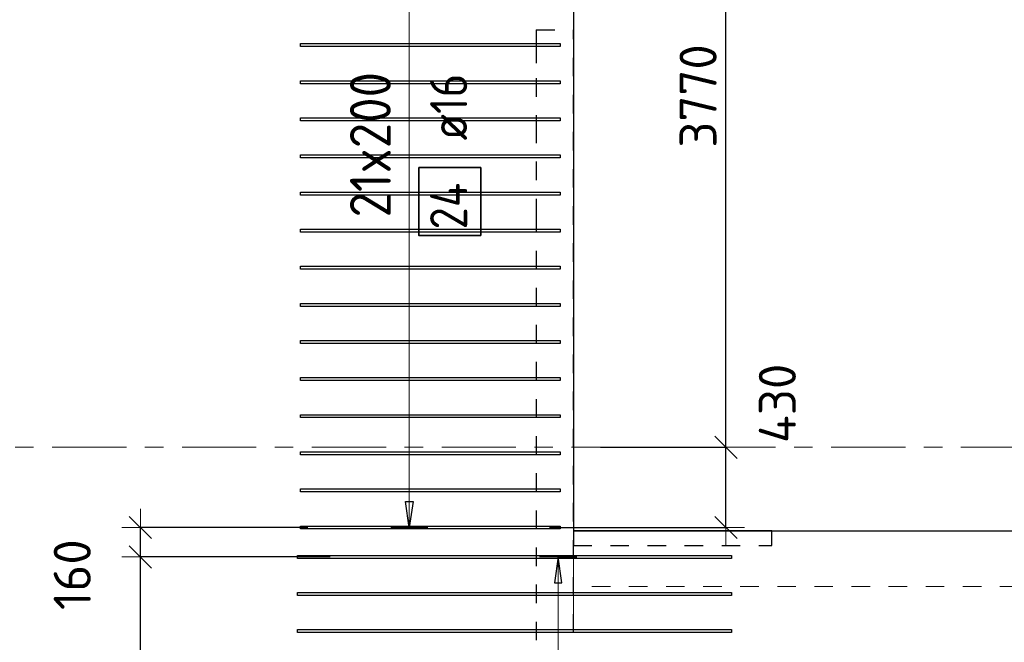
# Model space of a CAD drawing. Header units: metres. Extents: x -38 to 97, y -15 to 21.
# Tile 23 of 256: x 16.09 to 21.4, y 11.75 to 15.1. Entities that reach past the tile are written whole.
import ezdxf

# ---------------------------------------------------------------- set-up
doc = ezdxf.new("R2010")
doc.units = ezdxf.units.M
doc.header["$PDMODE"] = 65
for name, pattern in [('______11', [0.5, 0.4, -0.05, 0, -0.05]), ('______2', [0.0405, 0.03, -0.0105]), ('______3', [0.5, 0.4, -0.1]), ('______5', [1.1, 0.8, -0.1, 0.1, -0.1])]:
    doc.linetypes.add(name, pattern=pattern)
for name, color, linetype, lineweight in [('XR$2$Осевая линия (1)', 7, '______5', 13), ('XR$6$Балка (1)', 7, '______3', 13), ('XR$6$Перекрытие (1)', 7, 'Continuous', 35), ('XR$6$Размерная линия (1)', 7, 'Continuous', 13)]:
    doc.layers.add(name, color=color, linetype=linetype, lineweight=lineweight)
doc.layers.add('XR$6$Арм.стержн.Доп. Арм верхн.зоны Х', color=7, linetype='Continuous', lineweight=35, true_color=0x8c8cff)
doc.layers.add('XR$7$Стена_ бетон несущ.', color=7, linetype='Continuous', lineweight=70, true_color=0xb4b496)
doc.styles.add('ISOCPEUR', font='txt')
doc.dimstyles.new('DIMSTYLE_3', dxfattribs={"dimtxt": 0.2, "dimasz": 0.2, "dimexe": 0, "dimexo": 0, "dimgap": 0.1, "dimtad": 2, "dimdec": 0, "dimlfac": 1000, "dimrnd": 5, "dimzin": 12, "dimdsep": 46, "dimtxsty": 'ISOCPEUR', "dimblk1": 'ALL_ML_STRICH', "dimblk2": 'ALL_ML_STRICH', "dimsah": 1, "dimcen": 0, "dimclrd": 7, "dimclre": 256, "dimclrt": 7, "dimadec": 0, "dimazin": 0, "dimtfac": 1, "dimtdec": 0, "dimtix": 1, "dimtmove": 2, "dimatfit": 3, "dimfxl": 0, "dimtzin": 0, "dimlwd": 0, "dimlwe": -3, "dimarcsym": 0})
doc.dimstyles.new('DIMSTYLE_36', dxfattribs={"dimtxt": 0.2, "dimasz": 0.2, "dimexe": 0, "dimexo": 0, "dimgap": 0.1, "dimtad": 2, "dimdec": 0, "dimlfac": 1000, "dimrnd": 5, "dimzin": 12, "dimdsep": 46, "dimtxsty": 'ISOCPEUR', "dimblk1": 'ALL_ML_STRICH', "dimblk2": 'ALL_ML_STRICH', "dimsah": 1, "dimcen": 0, "dimclrd": 7, "dimclre": 256, "dimclrt": 7, "dimadec": 0, "dimazin": 0, "dimtfac": 1, "dimtdec": 0, "dimtix": 1, "dimtmove": 2, "dimatfit": 3, "dimfxl": 0, "dimtvp": 1.2, "dimtzin": 0, "dimlwd": 0, "dimlwe": -3, "dimarcsym": 0})
doc.dimstyles.new('DIMSTYLE_37', dxfattribs={"dimtxt": 0.2, "dimasz": 0.2, "dimexe": 0, "dimexo": 0, "dimgap": 0.1, "dimtad": 0, "dimdec": 0, "dimlfac": 1000, "dimrnd": 5, "dimzin": 12, "dimdsep": 46, "dimtxsty": 'ISOCPEUR', "dimblk1": 'ALL_ML_STRICH', "dimblk2": 'ALL_ML_STRICH', "dimsah": 1, "dimcen": 0, "dimclrd": 7, "dimclre": 256, "dimclrt": 7, "dimadec": 0, "dimazin": 0, "dimtfac": 1, "dimtdec": 0, "dimtix": 1, "dimtmove": 2, "dimatfit": 3, "dimfxl": 0, "dimtvp": 1.2, "dimtzin": 0, "dimlwd": 0, "dimlwe": -3, "dimarcsym": 0})

# ---------------------------------------------------------------- blocks, each defined once
blk = doc.blocks.new('ALL_ML_STRICH')
at = {"color": 0, "linetype": 'ByBlock', "lineweight": -2}
for p, q in [((-0.3, -0.3), (0.3, 0.3)), ((0, -0.5), (0, 0.5)), ((-1, 0), (0.5, 0))]:
    blk.add_line(p, q, dxfattribs=at)
blk = doc.blocks.new('*D1260')
at = {"layer": 'DEFPOINTS', "color": 7, "linetype": 'Continuous', "lineweight": 13, "transparency": 33554687}
for p in [(17.7883, 12.2095), (16.7454, 10.4095), (17.7477, 10.4095)]:
    blk.add_point(p, dxfattribs=at)
at = {"layer": 'XR$6$Размерная линия (1)', "color": 9, "linetype": 'Continuous', "lineweight": -2, "true_color": 0xc7c7c7, "transparency": 33554687}
for p, q in [((17.7683, 12.2095), (16.7454, 12.2095)), ((17.7277, 10.4095), (16.7454, 10.4095))]:
    blk.add_line(p, q, dxfattribs=at)
at = {"layer": 'XR$6$Размерная линия (1)', "color": 7, "linetype": 'Continuous', "lineweight": -2, "transparency": 33554687}
blk.add_line((16.7454, 10.4095), (16.7454, 12.2095), dxfattribs=at)
at = {"layer": 'XR$6$Размерная линия (1)', "color": 7, "linetype": 'Continuous', "lineweight": 13, "transparency": 33554687, "xscale": 0.2, "yscale": 0.2, "zscale": 0.2}
for p, rotation in [((16.7454, 12.2095), 90), ((16.7454, 10.4095), 270)]:
    blk.add_blockref('ALL_ML_STRICH', p, dxfattribs=dict(at, rotation=rotation))
at = {"layer": 'XR$6$Размерная линия (1)', "color": 7, "linetype": 'Continuous', "lineweight": 13, "transparency": 33554687, "insert": (16.5954, 11.3395), "char_height": 0.2, "width": 0.8, "attachment_point": 5, "rotation": 90, "style": 'ISOCPEUR'}
blk.add_mtext('\\A1;{1800}', dxfattribs=at)
blk = doc.blocks.new('*D1261')
at = {"layer": 'DEFPOINTS', "color": 7, "linetype": 'Continuous', "lineweight": 13, "transparency": 33554687}
for p in [(17.6684, 12.3679), (16.7454, 12.2095), (17.7883, 12.2095)]:
    blk.add_point(p, dxfattribs=at)
at = {"layer": 'XR$6$Размерная линия (1)', "color": 9, "linetype": 'Continuous', "lineweight": -2, "true_color": 0xc7c7c7, "transparency": 33554687}
for p, q in [((17.6484, 12.3679), (16.7454, 12.3679)), ((17.7683, 12.2095), (16.7454, 12.2095))]:
    blk.add_line(p, q, dxfattribs=at)
at = {"layer": 'XR$6$Размерная линия (1)', "color": 7, "linetype": 'Continuous', "lineweight": -2, "transparency": 33554687}
blk.add_line((16.7454, 12.2095), (16.7454, 12.3679), dxfattribs=at)
at = {"layer": 'XR$6$Размерная линия (1)', "color": 7, "linetype": 'Continuous', "lineweight": 13, "transparency": 33554687, "xscale": 0.2, "yscale": 0.2, "zscale": 0.2}
for p, rotation in [((16.7454, 12.3679), 90), ((16.7454, 12.2095), 270)]:
    blk.add_blockref('ALL_ML_STRICH', p, dxfattribs=dict(at, rotation=rotation))
at = {"layer": 'XR$6$Размерная линия (1)', "color": 7, "linetype": 'Continuous', "lineweight": 13, "transparency": 33554687, "insert": (16.378, 12.1135), "char_height": 0.2, "width": 0.6, "attachment_point": 5, "rotation": 90, "style": 'ISOCPEUR'}
blk.add_mtext('\\A1;{160}', dxfattribs=at)
blk = doc.blocks.new('*D1348')
at = {"layer": 'DEFPOINTS', "color": 7, "linetype": 'Continuous', "lineweight": 13, "transparency": 33554687}
for p in [(19.2065, 12.8), (18.9319, 12.3679), (19.9026, 12.3679)]:
    blk.add_point(p, dxfattribs=at)
at = {"layer": 'XR$6$Размерная линия (1)', "color": 9, "linetype": 'Continuous', "lineweight": -2, "true_color": 0xc7c7c7, "transparency": 33554687}
for p, q in [((19.2265, 12.8), (19.9026, 12.8)), ((18.9519, 12.3679), (19.9026, 12.3679))]:
    blk.add_line(p, q, dxfattribs=at)
at = {"layer": 'XR$6$Размерная линия (1)', "color": 7, "linetype": 'Continuous', "lineweight": -2, "transparency": 33554687}
blk.add_line((19.9026, 12.3679), (19.9026, 12.8), dxfattribs=at)
at = {"layer": 'XR$6$Размерная линия (1)', "color": 7, "linetype": 'Continuous', "lineweight": 13, "transparency": 33554687, "xscale": 0.2, "yscale": 0.2, "zscale": 0.2}
for p, rotation in [((19.9026, 12.8), 90), ((19.9026, 12.3679), 270)]:
    blk.add_blockref('ALL_ML_STRICH', p, dxfattribs=dict(at, rotation=rotation))
at = {"layer": 'XR$6$Размерная линия (1)', "color": 7, "linetype": 'Continuous', "lineweight": 13, "transparency": 33554687, "insert": (20.1798, 13.0368), "char_height": 0.2, "width": 0.6, "attachment_point": 5, "rotation": 90, "style": 'ISOCPEUR'}
blk.add_mtext('\\A1;{430}', dxfattribs=at)
blk = doc.blocks.new('*D1349')
at = {"layer": 'DEFPOINTS', "color": 7, "linetype": 'Continuous', "lineweight": 13, "transparency": 33554687}
for p in [(18.8889, 16.5679), (19.2065, 12.8), (19.9026, 12.8)]:
    blk.add_point(p, dxfattribs=at)
at = {"layer": 'XR$6$Размерная линия (1)', "color": 9, "linetype": 'Continuous', "lineweight": -2, "true_color": 0xc7c7c7, "transparency": 33554687}
for p, q in [((18.9089, 16.5679), (19.9026, 16.5679)), ((19.2265, 12.8), (19.9026, 12.8))]:
    blk.add_line(p, q, dxfattribs=at)
at = {"layer": 'XR$6$Размерная линия (1)', "color": 7, "linetype": 'Continuous', "lineweight": -2, "transparency": 33554687}
blk.add_line((19.9026, 12.8), (19.9026, 16.5679), dxfattribs=at)
at = {"layer": 'XR$6$Размерная линия (1)', "color": 7, "linetype": 'Continuous', "lineweight": 13, "transparency": 33554687, "xscale": 0.2, "yscale": 0.2, "zscale": 0.2}
for p, rotation in [((19.9026, 16.5679), 90), ((19.9026, 12.8), 270)]:
    blk.add_blockref('ALL_ML_STRICH', p, dxfattribs=dict(at, rotation=rotation))
at = {"layer": 'XR$6$Размерная линия (1)', "color": 7, "linetype": 'Continuous', "lineweight": 13, "transparency": 33554687, "insert": (19.7526, 14.694), "char_height": 0.2, "width": 0.8, "attachment_point": 5, "rotation": 90, "style": 'ISOCPEUR'}
blk.add_mtext('\\A1;{3770}', dxfattribs=at)

msp = doc.modelspace()

# ---------------------------------------------------------------- linework, layer by layer
at = {"layer": 'XR$2$Осевая линия (1)', "color": 253, "linetype": '______11', "lineweight": 13, "true_color": 0xa0a0a0, "transparency": 33554687}
for p, q in [((19.08, 7.6), (19.08, 19.78)), ((-2.63, 12.8), (62.6, 12.8))]:
    msp.add_line(p, q, dxfattribs=at)
at = {"layer": 'XR$6$Арм.стержн.Доп. Арм верхн.зоны Х', "color": 7, "linetype": 'Continuous', "lineweight": 13, "transparency": 33554687}
for p, q in [((18.1955, 12.3679), (18.1955, 16.5679)), ((18.1955, 12.3679), (18.1955, 12.3679)), ((18.9982, 12.2095), (18.9982, 12.2095)), ((18.9982, 10.4095), (18.9982, 12.2095))]:
    msp.add_line(p, q, dxfattribs=at)
at = {"layer": 'XR$6$Арм.стержн.Доп. Арм верхн.зоны Х', "color": 7, "linetype": 'Continuous', "lineweight": 25, "transparency": 33554687}
for p, q in [((18.1955, 12.3679), (18.1755, 12.5079)), ((18.1755, 12.5079), (18.2155, 12.5079)), ((18.2155, 12.5079), (18.1955, 12.3679)), ((18.9982, 12.2095), (18.9782, 12.0695)), ((19.0182, 12.0695), (18.9982, 12.2095)), ((18.9782, 12.0695), (19.0182, 12.0695))]:
    msp.add_line(p, q, dxfattribs=at)
at = {"layer": 'XR$6$Арм.стержн.Доп. Арм верхн.зоны Х', "color": 253, "linetype": 'Continuous', "lineweight": -3, "true_color": 0xa0a0a0, "transparency": 33554687}
for p, q in [((18.1955, 12.3679), (18.0955, 12.3679)), ((18.1955, 12.3679), (18.2955, 12.3679)), ((18.9982, 12.2095), (18.8982, 12.2095)), ((18.9982, 12.2095), (19.0982, 12.2095))]:
    msp.add_line(p, q, dxfattribs=at)
at = {"layer": 'XR$6$Арм.стержн.Доп. Арм верхн.зоны Х', "color": 7, "linetype": 'Continuous', "lineweight": 25, "transparency": 33554687}
for points in [[(19.0094, 14.9599), (17.6094, 14.9599), (17.6094, 14.9759), (19.0094, 14.9759), (19.0094, 14.9599)], [(19.0094, 14.7599), (17.6094, 14.7599), (17.6094, 14.7759), (19.0094, 14.7759), (19.0094, 14.7599)], [(19.0094, 14.5599), (17.6094, 14.5599), (17.6094, 14.5759), (19.0094, 14.5759), (19.0094, 14.5599)], [(19.0094, 14.3599), (17.6094, 14.3599), (17.6094, 14.3759), (19.0094, 14.3759), (19.0094, 14.3599)], [(19.0094, 14.1599), (17.6094, 14.1599), (17.6094, 14.1759), (19.0094, 14.1759), (19.0094, 14.1599)], [(19.0094, 13.9599), (17.6094, 13.9599), (17.6094, 13.9759), (19.0094, 13.9759), (19.0094, 13.9599)], [(19.0094, 13.7599), (17.6094, 13.7599), (17.6094, 13.7759), (19.0094, 13.7759), (19.0094, 13.7599)], [(19.0094, 13.5599), (17.6094, 13.5599), (17.6094, 13.5759), (19.0094, 13.5759), (19.0094, 13.5599)], [(19.0094, 13.3599), (17.6094, 13.3599), (17.6094, 13.3759), (19.0094, 13.3759), (19.0094, 13.3599)], [(19.0094, 13.1599), (17.6094, 13.1599), (17.6094, 13.1759), (19.0094, 13.1759), (19.0094, 13.1599)], [(19.0094, 12.9599), (17.6094, 12.9599), (17.6094, 12.9759), (19.0094, 12.9759), (19.0094, 12.9599)], [(19.0094, 12.7599), (17.6094, 12.7599), (17.6094, 12.7759), (19.0094, 12.7759), (19.0094, 12.7599)], [(19.0094, 12.5599), (17.6094, 12.5599), (17.6094, 12.5759), (19.0094, 12.5759), (19.0094, 12.5599)], [(19.0094, 12.3599), (17.6094, 12.3599), (17.6094, 12.3759), (19.0094, 12.3759), (19.0094, 12.3599)], [(19.9324, 12.2015), (17.5924, 12.2015), (17.5924, 12.2175), (19.9324, 12.2175), (19.9324, 12.2015)], [(19.9324, 12.0015), (17.5924, 12.0015), (17.5924, 12.0175), (19.9324, 12.0175), (19.9324, 12.0015)], [(19.9324, 11.8015), (17.5924, 11.8015), (17.5924, 11.8175), (19.9324, 11.8175), (19.9324, 11.8015)]]:
    msp.add_lwpolyline(points, dxfattribs=at)
at = {"layer": 'XR$6$Арм.стержн.Доп. Арм верхн.зоны Х', "color": 7, "linetype": 'Continuous', "lineweight": 35, "transparency": 33554687}
msp.add_lwpolyline([(18.5809, 13.941), (18.5809, 14.3076), (18.2476, 14.3076), (18.2476, 13.941), (18.5809, 13.941)], dxfattribs=at)
at = {"layer": 'XR$6$Балка (1)', "color": 7, "linetype": '______2', "lineweight": 25, "transparency": 33554687}
for p, q in [((20.1499, 12.2702), (20.1499, 12.3502)), ((19.0799, 12.2702), (20.1499, 12.2702))]:
    msp.add_line(p, q, dxfattribs=at)
at = {"layer": 'XR$6$Перекрытие (1)', "color": 7, "linetype": 'Continuous', "lineweight": 25, "transparency": 33554687}
for p, q in [((19.08, 16.6502), (19.08, 12.3503)), ((19.0799, 12.3502), (19.0799, 12.2702)), ((20.1499, 12.3502), (19.0799, 12.3502)), ((19.08, 12.3503), (21.88, 12.3503))]:
    msp.add_line(p, q, dxfattribs=at)
at = {"layer": 'XR$6$Перекрытие (1)', "color": 7, "linetype": '______2', "lineweight": 18, "transparency": 33554687}
for p, q in [((20.1499, 12.3502), (21.6799, 12.3502)), ((19.0799, 12.0502), (19.0799, 12.2702)), ((21.6799, 12.0502), (19.0799, 12.0502))]:
    msp.add_line(p, q, dxfattribs=at)
at = {"layer": 'XR$7$Стена_ бетон несущ.', "color": 253, "linetype": '______2', "lineweight": -3, "true_color": 0xa0a0a0, "transparency": 33554687}
for p, q in [((18.88, 15.05), (19.08, 15.05)), ((18.88, 15.05), (18.88, 15.05)), ((18.88, 15.05), (18.88, 14.97)), ((19.08, 10.8), (19.08, 15.05)), ((18.88, 14.97), (18.88, 14.79)), ((18.88, 14.79), (18.88, 14.54)), ((18.88, 14.54), (18.88, 14.14)), ((18.88, 14.14), (18.88, 14.06)), ((18.88, 14.06), (18.88, 10.8))]:
    msp.add_line(p, q, dxfattribs=at)

# ---------------------------------------------------------------- texts
at = {"layer": 'XR$6$Арм.стержн.Доп. Арм верхн.зоны Х', "color": 7, "linetype": 'Continuous', "lineweight": 13, "transparency": 33554687, "insert": (18.0955, 14.0389), "char_height": 0.22, "width": 0.979318, "attachment_point": 7, "rotation": 90, "style": 'ISOCPEUR'}
msp.add_mtext('\\W0.91;21x200', dxfattribs=at)
at = {"layer": 'XR$6$Арм.стержн.Доп. Арм верхн.зоны Х', "color": 7, "linetype": 'Continuous', "lineweight": 25, "transparency": 33554687, "char_height": 0.2, "attachment_point": 7, "rotation": 90, "style": 'ISOCPEUR'}
for s, insert, width in [('\\W0.89; ø16 ', (18.5076, 14.341), 0.749105), ('\\W0.88;24', (18.5076, 13.9743), 0.387995)]:
    msp.add_mtext(s, dxfattribs=dict(at, insert=insert, width=width))

# ---------------------------------------------------------------- dimensions: what is measured, and where the dimension line sits
at = {"layer": 'XR$6$Размерная линия (1)', "color": 7, "linetype": 'Continuous', "lineweight": 13, "transparency": 33554687}
for base, p1, p2, dimstyle, picture, middle in [((19.9026, 16.5679), (19.2265, 12.8), (18.9089, 16.5679), 'DIMSTYLE_3', '*D1349', (19.7526, 14.694)), ((19.9026, 12.8), (18.9519, 12.3679), (19.2265, 12.8), 'DIMSTYLE_37', '*D1348', (20.1798, 13.0368)), ((16.7454, 12.3679), (17.7683, 12.2095), (17.6484, 12.3679), 'DIMSTYLE_36', '*D1261', (16.378, 12.1135)), ((16.7454, 12.2095), (17.7277, 10.4095), (17.7683, 12.2095), 'DIMSTYLE_3', '*D1260', (16.5954, 11.3395))]:
    dim = msp.add_linear_dim(base=base, p1=p1, p2=p2, angle=90, dimstyle=dimstyle, override={"dimpost": '<>', "dimclrd": 7, "dimclre": 9, "dimclrt": 7, "dimlwd": 0, "dimlwe": 65533}, dxfattribs=at)
    dim.commit()
    dim.dimension.update_dxf_attribs({"geometry": picture, "text_midpoint": middle, "dimtype": 160})

doc.saveas('drawing.dxf')
